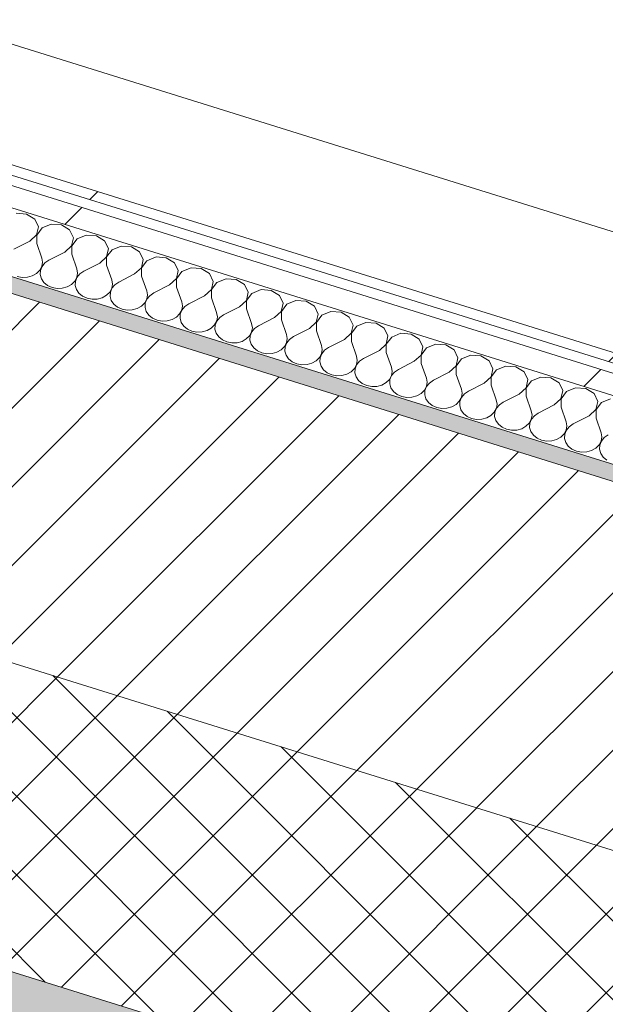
# Model space of a CAD drawing. Header units: millimetres. Extents: x -21126 to 28102, y -1237 to 9397.
# Tile 70 of 102: x -12323 to -12007, y 3091 to 3623. Entities that reach past the tile are written whole.
import ezdxf

# ---------------------------------------------------------------- set-up
doc = ezdxf.new("R2010")
doc.units = ezdxf.units.MM
doc.header["$MEASUREMENT"] = 0
doc.linetypes.add('Wipeout_Contour', pattern=[1000, 0, -1000])
for name, color, linetype in [('12_FAÇ_Façana', 7, 'Continuous'), ('Nuevo_08_E_Envans secs', 7, 'Continuous'), ('Nuevo_09_EI_Mobiliari general', 7, 'Continuous')]:
    doc.layers.add(name, color=color, linetype=linetype)
for name, color, linetype, lineweight, true_color in [('12_FAÇ_Façana_Pluma_Nº__102', 7, 'Continuous', 5, 0xcccccc), ('12_FAÇ_Façana_Pluma_Nº__174', 7, 'Continuous', 13, 0xe4ad2c), ('12_FAÇ_Façana_Pluma_Nº__176', 7, 'Continuous', 15, 0x93a0c6), ('Nuevo_08_E_Envans secs_Pluma_Nº__102', 7, 'Continuous', 5, 0xcccccc), ('Nuevo_08_E_Envans secs_Pluma_Nº__171', 171, 'Continuous', 13, 0xaaaaff), ('Nuevo_08_E_Envans secs_Pluma_Nº__177', 7, 'Continuous', 15, 0xf7e046)]:
    doc.layers.add(name, color=color, linetype=linetype, lineweight=lineweight, true_color=true_color)
for name, color, linetype, lineweight in [('12_FAÇ_Façana_Pluma_Nº__2', 8, 'Continuous', 5), ('12_FAÇ_Façana_Pluma_Nº__7', 7, 'Continuous', 5), ('Nuevo_08_E_Envans secs_Pluma_Nº__1', 7, 'Continuous', 5), ('Nuevo_09_EI_Mobiliari general_Pluma_Nº__1', 7, 'Continuous', 5)]:
    doc.layers.add(name, color=color, linetype=linetype, lineweight=lineweight)
pattern_1 = [(45, (0, 0), (-183.848, 183.848), [195, -65]), (45, (7e-14, 183.85), (-183.848, 183.848), [195, -65])]

# ---------------------------------------------------------------- blocks, each defined once
blk = doc.blocks.new('Elem Sección_24_1')
at = {"layer": '12_FAÇ_Façana_Pluma_Nº__102', "linetype": 'Continuous', "lineweight": 0, "true_color": 0xe5e5e5}
blk.add_hatch(color=254, dxfattribs=at).paths.add_polyline_path([(-9344, 2093.39), (-9309.83, 2166.16), (-12534.46, 3173.23), (-12540.16, 3161.1), (-12936.56, 3284.9), (-12930.86, 3297.03), (-12981.35, 3312.79), (-12987.05, 3300.67), (-13383.45, 3424.46), (-13377.75, 3436.59), (-13426.43, 3451.79), (-13460.6, 3379.03)])
at = {"layer": '12_FAÇ_Façana_Pluma_Nº__174', "linetype": 'Continuous', "lineweight": 13, "true_color": 0xe4ad2c}
h = blk.add_hatch(dxfattribs=at)
h.set_pattern_fill('SATE_Aislamiento_0001', color=42, style=0, pattern_type=2)
h.set_pattern_definition([(45, (0, 0), (-21.2132, 21.2132), []), (135, (0, 0), (21.2132, 21.2132), [])])
h.paths.add_polyline_path([(-9309.83, 2166.16), (-9241.5, 2311.69), (-12466.14, 3318.76), (-12534.46, 3173.23)])
at = {"layer": '12_FAÇ_Façana_Pluma_Nº__176', "linetype": 'Continuous', "lineweight": 0, "true_color": 0x495063}
blk.add_hatch(color=251, dxfattribs=at).paths.add_polyline_path([(-9159.89, 2485.53), (-9156.47, 2492.81), (-11227.58, 3139.62), (-11227.2, 3140.43), (-11322.33, 3170.14), (-11322.71, 3169.33), (-11334.6, 3173.05), (-11334.22, 3173.86), (-13272.69, 3779.25), (-13276.49, 3771.16)])
at = {"layer": '12_FAÇ_Façana_Pluma_Nº__2', "linetype": 'Continuous', "lineweight": 5}
h = blk.add_hatch(dxfattribs=at)
h.set_pattern_fill('Ceramic_0001', color=8, style=0, pattern_type=2)
h.set_pattern_definition([(45, (0, 0), (-21.213203, 21.213203), [])])
h.paths.add_polyline_path([(-9241.5, 2311.69), (-9159.89, 2485.53), (-13276.49, 3771.16), (-13358.1, 3597.33), (-13309.43, 3582.13), (-13231.61, 3747.88), (-12835.21, 3624.08), (-12913.03, 3458.33), (-12862.54, 3442.56), (-12784.72, 3608.31), (-12388.32, 3484.51), (-12466.14, 3318.76)])
at = {"layer": '12_FAÇ_Façana_Pluma_Nº__7', "color": 7, "linetype": 'Continuous', "lineweight": 5}
for p, q in [((-13276.49, 3771.16), (-9159.89, 2485.53)), ((-12466.14, 3318.76), (-9241.5, 2311.69)), ((-12534.46, 3173.23), (-9309.83, 2166.16))]:
    blk.add_line(p, q, dxfattribs=at)
blk = doc.blocks.new('*X95')
at = {"layer": 'Nuevo_08_E_Envans secs_Pluma_Nº__102', "color": 254, "linetype": 'Continuous', "lineweight": 5, "true_color": 0xcccccc}
for p, q in [((-12319.53, 3517.77), (-12325.03, 3518.17)), ((-12315.11, 3515.07), (-12319.53, 3517.77)), ((-12313.09, 3510.88), (-12315.11, 3515.07)), ((-12314.07, 3506.44), (-12313.09, 3510.88)), ((-12311.09, 3510.26), (-12313.99, 3506.42)), ((-12306.16, 3512.28), (-12311.09, 3510.26)), ((-12300.65, 3511.88), (-12306.16, 3512.28)), ((-12296.23, 3509.18), (-12300.65, 3511.88)), ((-12317.76, 3503.09), (-12314.07, 3506.44)), ((-12313.99, 3506.42), (-12313.99, 3501.91)), ((-12294.21, 3504.98), (-12296.23, 3509.18)), ((-12295.19, 3500.55), (-12294.21, 3504.98)), ((-12287.28, 3506.38), (-12292.22, 3504.36)), ((-12281.78, 3505.98), (-12287.28, 3506.38)), ((-12277.36, 3503.28), (-12281.78, 3505.98)), ((-12317.76, 3503.09), (-12326.32, 3498.7)), ((-12313.99, 3501.91), (-12311.22, 3493.99)), ((-12298.89, 3497.2), (-12295.19, 3500.55)), ((-12292.22, 3504.36), (-12295.12, 3500.53)), ((-12295.12, 3500.53), (-12295.11, 3496.02)), ((-12275.33, 3499.09), (-12277.36, 3503.28)), ((-12268.4, 3500.49), (-12273.34, 3498.47)), ((-12262.9, 3500.09), (-12268.4, 3500.49)), ((-12258.48, 3497.39), (-12262.9, 3500.09)), ((-12310.83, 3491.73), (-12311.22, 3493.99)), ((-12298.89, 3497.2), (-12307.44, 3492.81)), ((-12295.11, 3496.02), (-12292.34, 3488.09)), ((-12280.01, 3491.3), (-12276.32, 3494.65)), ((-12276.32, 3494.65), (-12275.33, 3499.09)), ((-12273.34, 3498.47), (-12276.24, 3494.63)), ((-12276.24, 3494.63), (-12276.24, 3490.12)), ((-12256.46, 3493.19), (-12258.48, 3497.39)), ((-12249.53, 3494.59), (-12254.47, 3492.57)), ((-12244.03, 3494.19), (-12249.53, 3494.59)), ((-12239.6, 3491.49), (-12244.03, 3494.19)), ((-12312.34, 3487.4), (-12311.21, 3489.48)), ((-12311.14, 3489.46), (-12312.01, 3487.29)), ((-12311.21, 3489.48), (-12310.83, 3491.73)), ((-12309.58, 3491.34), (-12311.14, 3489.46)), ((-12307.44, 3492.81), (-12309.58, 3491.34)), ((-12280.01, 3491.3), (-12288.57, 3486.91)), ((-12276.24, 3490.12), (-12273.47, 3482.2)), ((-12261.14, 3485.41), (-12257.44, 3488.76)), ((-12257.44, 3488.76), (-12256.46, 3493.19)), ((-12254.47, 3492.57), (-12257.37, 3488.74)), ((-12257.37, 3488.74), (-12257.36, 3484.23)), ((-12237.58, 3487.3), (-12239.6, 3491.49)), ((-12230.65, 3488.7), (-12235.59, 3486.68)), ((-12225.15, 3488.3), (-12230.65, 3488.7)), ((-12324.55, 3484.02), (-12321.84, 3483.51)), ((-12321.84, 3483.51), (-12319.05, 3483.62)), ((-12319.05, 3483.62), (-12316.41, 3484.35)), ((-12316.41, 3484.35), (-12314.11, 3485.64)), ((-12314.11, 3485.64), (-12312.34, 3487.4)), ((-12312.01, 3487.29), (-12312.12, 3485.02)), ((-12312.12, 3485.02), (-12311.47, 3482.81)), ((-12293.46, 3481.5), (-12292.34, 3483.58)), ((-12292.26, 3483.56), (-12293.13, 3481.4)), ((-12291.95, 3485.84), (-12292.34, 3488.09)), ((-12292.34, 3483.58), (-12291.95, 3485.84)), ((-12290.7, 3485.45), (-12292.26, 3483.56)), ((-12288.57, 3486.91), (-12290.7, 3485.45)), ((-12261.14, 3485.41), (-12269.69, 3481.02)), ((-12257.36, 3484.23), (-12254.59, 3476.3)), ((-12238.57, 3482.86), (-12237.58, 3487.3)), ((-12235.59, 3486.68), (-12238.49, 3482.84)), ((-12220.73, 3485.6), (-12225.15, 3488.3)), ((-12218.71, 3481.4), (-12220.73, 3485.6)), ((-12311.47, 3482.81), (-12310.1, 3480.83)), ((-12310.1, 3480.83), (-12308.12, 3479.23)), ((-12308.12, 3479.23), (-12305.68, 3478.13)), ((-12305.68, 3478.13), (-12302.96, 3477.62)), ((-12300.18, 3477.73), (-12297.53, 3478.46)), ((-12297.53, 3478.46), (-12295.24, 3479.75)), ((-12295.24, 3479.75), (-12293.46, 3481.5)), ((-12293.13, 3481.4), (-12293.24, 3479.13)), ((-12293.24, 3479.13), (-12292.59, 3476.91)), ((-12273.08, 3479.94), (-12273.47, 3482.2)), ((-12273.46, 3477.69), (-12273.08, 3479.94)), ((-12271.82, 3479.55), (-12273.38, 3477.67)), ((-12269.69, 3481.02), (-12271.82, 3479.55)), ((-12242.26, 3479.51), (-12250.81, 3475.12)), ((-12242.26, 3479.51), (-12238.57, 3482.86)), ((-12238.49, 3482.84), (-12238.48, 3478.33)), ((-12238.48, 3478.33), (-12235.71, 3470.4)), ((-12219.69, 3476.97), (-12218.71, 3481.4)), ((-12216.71, 3480.78), (-12219.61, 3476.94)), ((-12211.78, 3482.8), (-12216.71, 3480.78)), ((-12206.27, 3482.4), (-12211.78, 3482.8)), ((-12201.85, 3479.7), (-12206.27, 3482.4)), ((-12199.83, 3475.51), (-12201.85, 3479.7)), ((-12302.96, 3477.62), (-12300.18, 3477.73)), ((-12292.59, 3476.91), (-12291.22, 3474.93)), ((-12291.22, 3474.93), (-12289.24, 3473.33)), ((-12289.24, 3473.33), (-12286.8, 3472.23)), ((-12281.3, 3471.83), (-12278.66, 3472.56)), ((-12278.66, 3472.56), (-12276.36, 3473.85)), ((-12276.36, 3473.85), (-12274.58, 3475.61)), ((-12274.58, 3475.61), (-12273.46, 3477.69)), ((-12274.25, 3475.5), (-12274.37, 3473.23)), ((-12274.37, 3473.23), (-12273.72, 3471.02)), ((-12273.38, 3477.67), (-12274.25, 3475.5)), ((-12254.2, 3474.05), (-12254.59, 3476.3)), ((-12254.58, 3471.79), (-12254.2, 3474.05)), ((-12252.95, 3473.66), (-12254.51, 3471.77)), ((-12250.81, 3475.12), (-12252.95, 3473.66)), ((-12223.38, 3473.62), (-12231.94, 3469.23)), ((-12223.38, 3473.62), (-12219.69, 3476.97)), ((-12219.61, 3476.94), (-12219.61, 3472.44)), ((-12200.81, 3471.07), (-12199.83, 3475.51)), ((-12197.84, 3474.89), (-12200.74, 3471.05)), ((-12192.9, 3476.91), (-12197.84, 3474.89)), ((-12187.4, 3476.51), (-12192.9, 3476.91)), ((-12182.98, 3473.81), (-12187.4, 3476.51)), ((-12180.95, 3469.61), (-12182.98, 3473.81)), ((-12286.8, 3472.23), (-12284.08, 3471.72)), ((-12284.08, 3471.72), (-12281.3, 3471.83)), ((-12273.72, 3471.02), (-12272.35, 3469.04)), ((-12272.35, 3469.04), (-12270.37, 3467.44)), ((-12270.37, 3467.44), (-12267.92, 3466.34)), ((-12259.78, 3466.67), (-12257.48, 3467.96)), ((-12257.48, 3467.96), (-12255.71, 3469.71)), ((-12255.71, 3469.71), (-12254.58, 3471.79)), ((-12255.38, 3469.61), (-12255.49, 3467.34)), ((-12255.49, 3467.34), (-12254.84, 3465.12)), ((-12254.51, 3471.77), (-12255.38, 3469.61)), ((-12235.33, 3468.15), (-12235.71, 3470.4)), ((-12235.71, 3465.9), (-12235.33, 3468.15)), ((-12234.07, 3467.76), (-12235.63, 3465.87)), ((-12231.94, 3469.23), (-12234.07, 3467.76)), ((-12219.61, 3472.44), (-12216.84, 3464.51)), ((-12204.51, 3467.72), (-12213.06, 3463.33)), ((-12204.51, 3467.72), (-12200.81, 3471.07)), ((-12200.74, 3471.05), (-12200.73, 3466.54)), ((-12181.94, 3465.18), (-12180.95, 3469.61)), ((-12178.96, 3468.99), (-12181.86, 3465.15)), ((-12174.02, 3471.01), (-12178.96, 3468.99)), ((-12168.52, 3470.61), (-12174.02, 3471.01)), ((-12164.1, 3467.91), (-12168.52, 3470.61)), ((-12162.08, 3463.72), (-12164.1, 3467.91)), ((-12267.92, 3466.34), (-12265.21, 3465.83)), ((-12265.21, 3465.83), (-12262.42, 3465.94)), ((-12262.42, 3465.94), (-12259.78, 3466.67)), ((-12254.84, 3465.12), (-12253.47, 3463.14)), ((-12253.47, 3463.14), (-12251.49, 3461.54)), ((-12240.91, 3460.77), (-12238.61, 3462.06)), ((-12238.61, 3462.06), (-12236.83, 3463.82)), ((-12236.83, 3463.82), (-12235.71, 3465.9)), ((-12236.5, 3463.71), (-12236.62, 3461.44)), ((-12235.63, 3465.87), (-12236.5, 3463.71)), ((-12216.45, 3462.26), (-12216.84, 3464.51)), ((-12216.83, 3460), (-12216.45, 3462.26)), ((-12213.06, 3463.33), (-12215.2, 3461.87)), ((-12200.73, 3466.54), (-12197.96, 3458.61)), ((-12185.63, 3461.83), (-12181.94, 3465.18)), ((-12181.86, 3465.15), (-12181.86, 3460.65)), ((-12163.06, 3459.28), (-12162.08, 3463.72)), ((-12160.09, 3463.1), (-12162.98, 3459.26)), ((-12155.15, 3465.12), (-12160.09, 3463.1)), ((-12149.64, 3464.72), (-12155.15, 3465.12)), ((-12145.22, 3462.02), (-12149.64, 3464.72)), ((-12143.2, 3457.82), (-12145.22, 3462.02)), ((-12251.49, 3461.54), (-12249.05, 3460.44)), ((-12249.05, 3460.44), (-12246.33, 3459.93)), ((-12246.33, 3459.93), (-12243.55, 3460.04)), ((-12243.55, 3460.04), (-12240.91, 3460.77)), ((-12236.62, 3461.44), (-12235.96, 3459.23)), ((-12235.96, 3459.23), (-12234.59, 3457.25)), ((-12234.59, 3457.25), (-12232.61, 3455.65)), ((-12219.73, 3456.17), (-12217.95, 3457.92)), ((-12217.95, 3457.92), (-12216.83, 3460)), ((-12217.63, 3457.82), (-12217.74, 3455.55)), ((-12216.76, 3459.98), (-12217.63, 3457.82)), ((-12215.2, 3461.87), (-12216.76, 3459.98)), ((-12197.57, 3456.36), (-12197.96, 3458.61)), ((-12194.19, 3457.44), (-12196.32, 3455.97)), ((-12185.63, 3461.83), (-12194.19, 3457.44)), ((-12181.86, 3460.65), (-12179.09, 3452.72)), ((-12166.76, 3455.93), (-12163.06, 3459.28)), ((-12162.98, 3459.26), (-12162.98, 3454.75)), ((-12144.18, 3453.39), (-12143.2, 3457.82)), ((-12141.21, 3457.2), (-12144.11, 3453.36)), ((-12136.27, 3459.22), (-12141.21, 3457.2)), ((-12130.77, 3458.82), (-12136.27, 3459.22)), ((-12126.35, 3456.12), (-12130.77, 3458.82)), ((-12232.61, 3455.65), (-12230.17, 3454.55)), ((-12230.17, 3454.55), (-12227.46, 3454.03)), ((-12227.46, 3454.03), (-12224.67, 3454.15)), ((-12224.67, 3454.15), (-12222.03, 3454.88)), ((-12222.03, 3454.88), (-12219.73, 3456.17)), ((-12217.74, 3455.55), (-12217.09, 3453.33)), ((-12217.09, 3453.33), (-12215.72, 3451.35)), ((-12215.72, 3451.35), (-12213.74, 3449.75)), ((-12200.86, 3450.27), (-12199.08, 3452.03)), ((-12199.08, 3452.03), (-12197.96, 3454.11)), ((-12198.75, 3451.92), (-12198.86, 3449.65)), ((-12197.88, 3454.08), (-12198.75, 3451.92)), ((-12197.96, 3454.11), (-12197.57, 3456.36)), ((-12196.32, 3455.97), (-12197.88, 3454.08)), ((-12178.7, 3450.47), (-12179.09, 3452.72)), ((-12175.31, 3451.54), (-12177.44, 3450.07)), ((-12166.76, 3455.93), (-12175.31, 3451.54)), ((-12162.98, 3454.75), (-12160.21, 3446.82)), ((-12147.88, 3450.04), (-12144.18, 3453.39)), ((-12144.11, 3453.36), (-12144.1, 3448.86)), ((-12124.33, 3451.93), (-12126.35, 3456.12)), ((-12125.31, 3447.49), (-12124.33, 3451.93)), ((-12122.33, 3451.31), (-12125.23, 3447.47)), ((-12117.39, 3453.33), (-12122.33, 3451.31)), ((-12111.89, 3452.93), (-12117.39, 3453.33)), ((-12107.47, 3450.23), (-12111.89, 3452.93)), ((-12213.74, 3449.75), (-12211.3, 3448.65)), ((-12211.3, 3448.65), (-12208.58, 3448.14)), ((-12208.58, 3448.14), (-12205.79, 3448.25)), ((-12205.79, 3448.25), (-12203.15, 3448.98)), ((-12203.15, 3448.98), (-12200.86, 3450.27)), ((-12198.86, 3449.65), (-12198.21, 3447.44)), ((-12198.21, 3447.44), (-12196.84, 3445.46)), ((-12181.98, 3444.38), (-12180.2, 3446.13)), ((-12180.2, 3446.13), (-12179.08, 3448.21)), ((-12179.87, 3446.03), (-12179.99, 3443.75)), ((-12179, 3448.19), (-12179.87, 3446.03)), ((-12179.08, 3448.21), (-12178.7, 3450.47)), ((-12177.44, 3450.07), (-12179, 3448.19)), ((-12159.82, 3444.57), (-12160.21, 3446.82)), ((-12147.88, 3450.04), (-12156.43, 3445.65)), ((-12144.1, 3448.86), (-12141.33, 3440.93)), ((-12129, 3444.14), (-12125.31, 3447.49)), ((-12125.23, 3447.47), (-12125.23, 3442.96)), ((-12105.45, 3446.03), (-12107.47, 3450.23)), ((-12106.43, 3441.6), (-12105.45, 3446.03)), ((-12098.52, 3447.43), (-12103.46, 3445.41)), ((-12093.02, 3447.03), (-12098.52, 3447.43)), ((-12088.59, 3444.33), (-12093.02, 3447.03)), ((-12196.84, 3445.46), (-12194.86, 3443.86)), ((-12194.86, 3443.86), (-12192.42, 3442.76)), ((-12192.42, 3442.76), (-12189.7, 3442.24)), ((-12189.7, 3442.24), (-12186.92, 3442.36)), ((-12186.92, 3442.36), (-12184.28, 3443.09)), ((-12184.28, 3443.09), (-12181.98, 3444.38)), ((-12179.99, 3443.75), (-12179.33, 3441.54)), ((-12179.33, 3441.54), (-12177.97, 3439.56)), ((-12161.33, 3440.24), (-12160.2, 3442.32)), ((-12160.13, 3442.29), (-12161, 3440.13)), ((-12160.2, 3442.32), (-12159.82, 3444.57)), ((-12158.57, 3444.18), (-12160.13, 3442.29)), ((-12156.43, 3445.65), (-12158.57, 3444.18)), ((-12140.95, 3438.68), (-12141.33, 3440.93)), ((-12129, 3444.14), (-12137.56, 3439.75)), ((-12125.23, 3442.96), (-12122.46, 3435.03)), ((-12110.13, 3438.25), (-12106.43, 3441.6)), ((-12103.46, 3445.41), (-12106.36, 3441.57)), ((-12106.36, 3441.57), (-12106.35, 3437.07)), ((-12086.57, 3440.14), (-12088.59, 3444.33)), ((-12079.64, 3441.53), (-12084.58, 3439.52)), ((-12074.14, 3441.14), (-12079.64, 3441.53)), ((-12069.72, 3438.44), (-12074.14, 3441.14)), ((-12177.97, 3439.56), (-12175.99, 3437.96)), ((-12175.99, 3437.96), (-12173.54, 3436.86)), ((-12173.54, 3436.86), (-12170.83, 3436.35)), ((-12170.83, 3436.35), (-12168.04, 3436.46)), ((-12168.04, 3436.46), (-12165.4, 3437.19)), ((-12165.4, 3437.19), (-12163.1, 3438.48)), ((-12163.1, 3438.48), (-12161.33, 3440.24)), ((-12161, 3440.13), (-12161.11, 3437.86)), ((-12161.11, 3437.86), (-12160.46, 3435.65)), ((-12160.46, 3435.65), (-12159.09, 3433.67)), ((-12142.45, 3434.34), (-12141.33, 3436.42)), ((-12141.25, 3436.4), (-12142.12, 3434.24)), ((-12141.33, 3436.42), (-12140.95, 3438.68)), ((-12139.69, 3438.28), (-12141.25, 3436.4)), ((-12137.56, 3439.75), (-12139.69, 3438.28)), ((-12110.13, 3438.25), (-12118.68, 3433.86)), ((-12106.35, 3437.07), (-12103.58, 3429.14)), ((-12091.25, 3432.35), (-12087.56, 3435.7)), ((-12087.56, 3435.7), (-12086.57, 3440.14)), ((-12084.58, 3439.52), (-12087.48, 3435.68)), ((-12087.48, 3435.68), (-12087.48, 3431.17)), ((-12067.7, 3434.24), (-12069.72, 3438.44)), ((-12060.77, 3435.64), (-12065.7, 3433.62)), ((-12055.26, 3435.24), (-12060.77, 3435.64)), ((-12159.09, 3433.67), (-12157.11, 3432.07)), ((-12157.11, 3432.07), (-12154.67, 3430.97)), ((-12154.67, 3430.97), (-12151.95, 3430.45)), ((-12151.95, 3430.45), (-12149.17, 3430.57)), ((-12149.17, 3430.57), (-12146.52, 3431.3)), ((-12146.52, 3431.3), (-12144.23, 3432.59)), ((-12144.23, 3432.59), (-12142.45, 3434.34)), ((-12142.12, 3434.24), (-12142.23, 3431.96)), ((-12142.23, 3431.96), (-12141.58, 3429.75)), ((-12123.57, 3428.45), (-12122.45, 3430.53)), ((-12122.38, 3430.5), (-12123.25, 3428.34)), ((-12122.07, 3432.78), (-12122.46, 3435.03)), ((-12122.45, 3430.53), (-12122.07, 3432.78)), ((-12120.81, 3432.39), (-12122.38, 3430.5)), ((-12118.68, 3433.86), (-12120.81, 3432.39)), ((-12091.25, 3432.35), (-12099.81, 3427.96)), ((-12087.48, 3431.17), (-12084.7, 3423.24)), ((-12068.68, 3429.81), (-12067.7, 3434.24)), ((-12065.7, 3433.62), (-12068.6, 3429.78)), ((-12050.84, 3432.54), (-12055.26, 3435.24)), ((-12048.82, 3428.35), (-12050.84, 3432.54)), ((-12141.58, 3429.75), (-12140.21, 3427.77)), ((-12140.21, 3427.77), (-12138.23, 3426.17)), ((-12138.23, 3426.17), (-12135.79, 3425.07)), ((-12135.79, 3425.07), (-12133.07, 3424.56)), ((-12133.07, 3424.56), (-12130.29, 3424.67)), ((-12130.29, 3424.67), (-12127.65, 3425.4)), ((-12127.65, 3425.4), (-12125.35, 3426.69)), ((-12125.35, 3426.69), (-12123.57, 3428.45)), ((-12123.25, 3428.34), (-12123.36, 3426.07)), ((-12123.36, 3426.07), (-12122.71, 3423.86)), ((-12103.19, 3426.89), (-12103.58, 3429.14)), ((-12103.58, 3424.63), (-12103.19, 3426.89)), ((-12101.94, 3426.49), (-12103.5, 3424.61)), ((-12099.81, 3427.96), (-12101.94, 3426.49)), ((-12072.37, 3426.46), (-12080.93, 3422.06)), ((-12072.37, 3426.46), (-12068.68, 3429.81)), ((-12068.6, 3429.78), (-12068.6, 3425.28)), ((-12068.6, 3425.28), (-12065.83, 3417.35)), ((-12049.8, 3423.91), (-12048.82, 3428.35)), ((-12046.83, 3427.72), (-12049.73, 3423.89)), ((-12041.89, 3429.74), (-12046.83, 3427.72)), ((-12036.39, 3429.35), (-12041.89, 3429.74)), ((-12031.97, 3426.65), (-12036.39, 3429.35)), ((-12029.94, 3422.45), (-12031.97, 3426.65)), ((-12122.71, 3423.86), (-12121.34, 3421.88)), ((-12121.34, 3421.88), (-12119.36, 3420.28)), ((-12119.36, 3420.28), (-12116.92, 3419.18)), ((-12111.41, 3418.78), (-12108.77, 3419.51)), ((-12108.77, 3419.51), (-12106.48, 3420.8)), ((-12106.48, 3420.8), (-12104.7, 3422.55)), ((-12104.7, 3422.55), (-12103.58, 3424.63)), ((-12104.37, 3422.45), (-12104.48, 3420.17)), ((-12104.48, 3420.17), (-12103.83, 3417.96)), ((-12103.5, 3424.61), (-12104.37, 3422.45)), ((-12084.32, 3420.99), (-12084.7, 3423.24)), ((-12084.7, 3418.74), (-12084.32, 3420.99)), ((-12083.06, 3420.6), (-12084.62, 3418.71)), ((-12080.93, 3422.06), (-12083.06, 3420.6)), ((-12053.5, 3420.56), (-12062.05, 3416.17)), ((-12053.5, 3420.56), (-12049.8, 3423.91)), ((-12049.73, 3423.89), (-12049.72, 3419.38)), ((-12049.72, 3419.38), (-12046.95, 3411.45)), ((-12030.93, 3418.02), (-12029.94, 3422.45)), ((-12027.95, 3421.83), (-12030.85, 3417.99)), ((-12023.01, 3423.85), (-12027.95, 3421.83)), ((-12017.51, 3423.45), (-12023.01, 3423.85)), ((-12013.09, 3420.75), (-12017.51, 3423.45)), ((-12011.07, 3416.56), (-12013.09, 3420.75)), ((-12116.92, 3419.18), (-12114.2, 3418.66)), ((-12114.2, 3418.66), (-12111.41, 3418.78)), ((-12103.83, 3417.96), (-12102.46, 3415.98)), ((-12102.46, 3415.98), (-12100.48, 3414.38)), ((-12100.48, 3414.38), (-12098.04, 3413.28)), ((-12089.9, 3413.61), (-12087.6, 3414.9)), ((-12087.6, 3414.9), (-12085.82, 3416.66)), ((-12085.82, 3416.66), (-12084.7, 3418.74)), ((-12085.49, 3416.55), (-12085.61, 3414.28)), ((-12085.61, 3414.28), (-12084.95, 3412.07)), ((-12084.62, 3418.71), (-12085.49, 3416.55)), ((-12065.44, 3415.1), (-12065.83, 3417.35)), ((-12065.82, 3412.84), (-12065.44, 3415.1)), ((-12064.19, 3414.7), (-12065.75, 3412.82)), ((-12062.05, 3416.17), (-12064.19, 3414.7)), ((-12034.62, 3414.67), (-12043.18, 3410.27)), ((-12034.62, 3414.67), (-12030.93, 3418.02)), ((-12030.85, 3417.99), (-12030.85, 3413.49)), ((-12012.05, 3412.12), (-12011.07, 3416.56)), ((-12009.08, 3415.93), (-12011.98, 3412.1)), ((-12004.14, 3417.95), (-12009.08, 3415.93)), ((-12098.04, 3413.28), (-12095.32, 3412.77)), ((-12095.32, 3412.77), (-12092.54, 3412.88)), ((-12092.54, 3412.88), (-12089.9, 3413.61)), ((-12084.95, 3412.07), (-12083.59, 3410.09)), ((-12083.59, 3410.09), (-12081.6, 3408.48)), ((-12071.02, 3407.72), (-12068.72, 3409.01)), ((-12068.72, 3409.01), (-12066.95, 3410.76)), ((-12066.95, 3410.76), (-12065.82, 3412.84)), ((-12066.62, 3410.66), (-12066.73, 3408.38)), ((-12065.75, 3412.82), (-12066.62, 3410.66)), ((-12046.57, 3409.2), (-12046.95, 3411.45)), ((-12046.95, 3406.95), (-12046.57, 3409.2)), ((-12045.31, 3408.81), (-12046.87, 3406.92)), ((-12043.18, 3410.27), (-12045.31, 3408.81)), ((-12030.85, 3413.49), (-12028.08, 3405.56)), ((-12015.75, 3408.77), (-12024.3, 3404.38)), ((-12015.75, 3408.77), (-12012.05, 3412.12)), ((-12011.98, 3412.1), (-12011.97, 3407.59)), ((-12081.6, 3408.48), (-12079.16, 3407.39)), ((-12079.16, 3407.39), (-12076.45, 3406.87)), ((-12076.45, 3406.87), (-12073.66, 3406.99)), ((-12073.66, 3406.99), (-12071.02, 3407.72)), ((-12066.73, 3408.38), (-12066.08, 3406.17)), ((-12066.08, 3406.17), (-12064.71, 3404.19)), ((-12064.71, 3404.19), (-12062.73, 3402.59)), ((-12049.85, 3403.11), (-12048.07, 3404.86)), ((-12048.07, 3404.86), (-12046.95, 3406.95)), ((-12047.74, 3404.76), (-12047.85, 3402.49)), ((-12046.87, 3406.92), (-12047.74, 3404.76)), ((-12027.69, 3403.31), (-12028.08, 3405.56)), ((-12024.3, 3404.38), (-12026.43, 3402.91)), ((-12011.97, 3407.59), (-12009.2, 3399.66)), ((-12062.73, 3402.59), (-12060.29, 3401.49)), ((-12060.29, 3401.49), (-12057.57, 3400.98)), ((-12057.57, 3400.98), (-12054.79, 3401.09)), ((-12054.79, 3401.09), (-12052.14, 3401.82)), ((-12052.14, 3401.82), (-12049.85, 3403.11)), ((-12047.85, 3402.49), (-12047.2, 3400.28)), ((-12047.2, 3400.28), (-12045.83, 3398.3)), ((-12045.83, 3398.3), (-12043.85, 3396.69)), ((-12030.97, 3397.22), (-12029.19, 3398.97)), ((-12029.19, 3398.97), (-12028.07, 3401.05)), ((-12028.87, 3398.87), (-12028.98, 3396.59)), ((-12027.99, 3401.03), (-12028.87, 3398.87)), ((-12028.07, 3401.05), (-12027.69, 3403.31)), ((-12026.43, 3402.91), (-12027.99, 3401.03)), ((-12008.81, 3397.41), (-12009.2, 3399.66)), ((-12005.42, 3398.48), (-12007.56, 3397.02)), ((-12043.85, 3396.69), (-12041.41, 3395.6)), ((-12041.41, 3395.6), (-12038.69, 3395.08)), ((-12038.69, 3395.08), (-12035.91, 3395.2)), ((-12035.91, 3395.2), (-12033.27, 3395.93)), ((-12033.27, 3395.93), (-12030.97, 3397.22)), ((-12028.98, 3396.59), (-12028.33, 3394.38)), ((-12028.33, 3394.38), (-12026.96, 3392.4)), ((-12012.09, 3391.32), (-12010.32, 3393.07)), ((-12010.32, 3393.07), (-12009.2, 3395.16)), ((-12009.99, 3392.97), (-12010.1, 3390.7)), ((-12009.12, 3395.13), (-12009.99, 3392.97)), ((-12009.2, 3395.16), (-12008.81, 3397.41)), ((-12007.56, 3397.02), (-12009.12, 3395.13)), ((-12026.96, 3392.4), (-12024.98, 3390.8)), ((-12024.98, 3390.8), (-12022.53, 3389.7)), ((-12022.53, 3389.7), (-12019.82, 3389.19)), ((-12019.82, 3389.19), (-12017.03, 3389.3)), ((-12017.03, 3389.3), (-12014.39, 3390.03)), ((-12014.39, 3390.03), (-12012.09, 3391.32)), ((-12010.1, 3390.7), (-12009.45, 3388.49)), ((-12009.45, 3388.49), (-12008.08, 3386.51)), ((-12008.08, 3386.51), (-12006.1, 3384.9))]:
    blk.add_line(p, q, dxfattribs=at)
blk = doc.blocks.new('Elem Sección_73_1')
at = {"layer": 'Nuevo_08_E_Envans secs', "lineweight": 0}
blk.add_blockref('*X95', (0, 0), dxfattribs=at)
at = {"color": 254, "linetype": 'Wipeout_Contour', "lineweight": 0, "ltscale": 51105.314869}
blk.add_wipeout([(-13248.02, 3831.8), (-13250.3, 3826.95), (-11311.83, 3221.56), (-11309.55, 3226.41)], dxfattribs=at).dxf.layer = 'Nuevo_08_E_Envans secs'
at = {"layer": 'Nuevo_08_E_Envans secs_Pluma_Nº__171', "linetype": 'Continuous', "lineweight": 13, "true_color": 0xaaaaff}
h = blk.add_hatch(dxfattribs=at)
h.set_pattern_fill('Panellat_HPL_0001', color=161, style=0, pattern_type=2)
h.set_pattern_definition(pattern_1)
h.paths.add_polyline_path([(-13248.02, 3831.8), (-13250.3, 3826.95), (-11311.83, 3221.56), (-11309.55, 3226.41)])
at = {"color": 254, "linetype": 'Wipeout_Contour', "lineweight": 0, "ltscale": 51089.232135}
blk.add_wipeout([(-13252.58, 3822.1), (-13257.51, 3811.59), (-11307.15, 3202.48), (-11302.21, 3212.99)], dxfattribs=at).dxf.layer = 'Nuevo_08_E_Envans secs'
at = {"layer": 'Nuevo_08_E_Envans secs_Pluma_Nº__177', "linetype": 'Continuous', "lineweight": 15, "true_color": 0xf7e046}
h = blk.add_hatch(dxfattribs=at)
h.set_pattern_fill('Panellat_HPL_0001', color=53, style=0, pattern_type=2)
h.set_pattern_definition(pattern_1)
h.paths.add_polyline_path([(-13252.58, 3822.1), (-13257.51, 3811.59), (-11307.15, 3202.48), (-11302.21, 3212.99)])
at = {"layer": 'Nuevo_08_E_Envans secs_Pluma_Nº__1', "color": 7, "linetype": 'Continuous', "lineweight": 5}
blk.add_line((-13248.02, 3831.8), (-11309.55, 3226.41), dxfattribs=at)
at = {"layer": 'Nuevo_08_E_Envans secs_Pluma_Nº__1', "color": 7, "linetype": 'Continuous', "lineweight": 5, "flags": 128}
for points in [[(-13250.3, 3826.95), (-11311.83, 3221.56), (-11305.88, 3219.7)], [(-13252.58, 3822.1), (-11308.16, 3214.85), (-11302.21, 3212.99)], [(-13257.51, 3811.59), (-11307.15, 3202.48), (-11294.26, 3198.46), (-11281.38, 3194.44)], [(-13272.69, 3779.25), (-11334.22, 3173.86), (-11328.28, 3172), (-11322.33, 3170.14), (-11296.57, 3162.09)]]:
    blk.add_lwpolyline(points, dxfattribs=at)
blk = doc.blocks.new('Elem Sección_107_1')
at = {"layer": 'Nuevo_09_EI_Mobiliari general_Pluma_Nº__1', "color": 7, "linetype": 'Continuous', "lineweight": 5}
blk.add_line((-11492.97, 3348.97), (-13134.14, 3861.52), dxfattribs=at)

msp = doc.modelspace()

# ---------------------------------------------------------------- block references
at = {"layer": '12_FAÇ_Façana', "lineweight": 0}
msp.add_blockref('Elem Sección_24_1', (0, 0), dxfattribs=at)

# ---------------------------------------------------------------- next in the draw order: block references
at = {"layer": 'Nuevo_08_E_Envans secs', "lineweight": 0}
msp.add_blockref('Elem Sección_73_1', (0, 0), dxfattribs=at)

# ---------------------------------------------------------------- next in the draw order: block references
at = {"layer": 'Nuevo_09_EI_Mobiliari general', "lineweight": 0}
msp.add_blockref('Elem Sección_107_1', (0, 0), dxfattribs=at)

doc.saveas('drawing.dxf')
